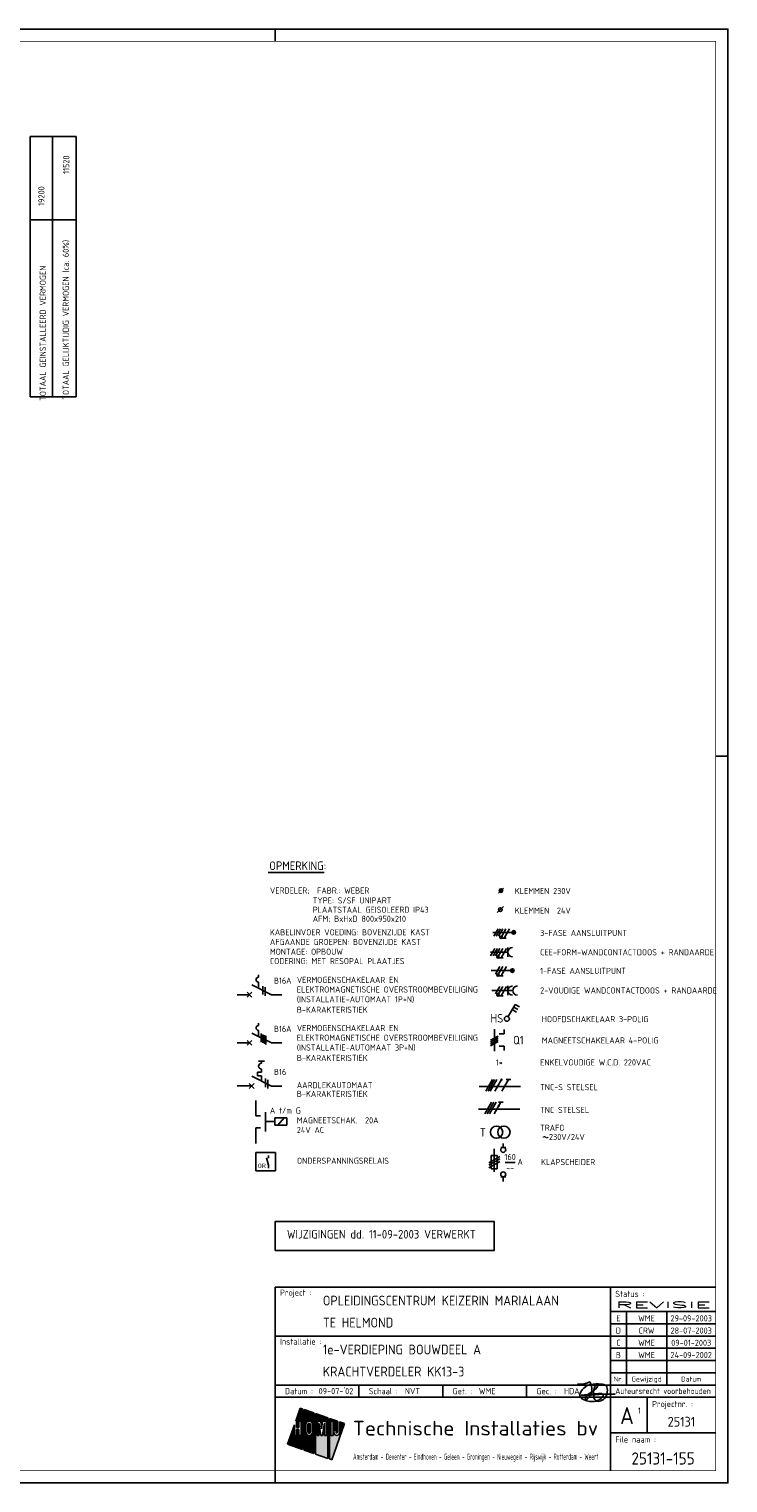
# Model space of a CAD drawing. Extents: x 0 to 841, y 0 to 594.
# Tile 5 of 5: x 555 to 841, y 0 to 594. Entities that reach past the tile are written whole.
import ezdxf
from ezdxf.enums import TextEntityAlignment as Align

# ---------------------------------------------------------------- set-up
doc = ezdxf.new("R2010")
doc.units = 0
doc.linetypes.add('HIDDEN', pattern=[9.525, 6.35, -3.175])
doc.layers.get('0').update_dxf_attribs({"linetype": 'CONTINUOUS'})
for name, color, linetype in [('02-61-50-lijn050', 90, 'CONTINUOUS'), ('1', 7, 'CONTINUOUS'), ('40', 1, 'CONTINUOUS'), ('41', 2, 'CONTINUOUS'), ('70', 1, 'CONTINUOUS'), ('71', 2, 'CONTINUOUS'), ('EL$2B---_KADER', 4, 'CONTINUOUS'), ('LIJN025', 10, 'CONTINUOUS'), ('LIJN035', 50, 'CONTINUOUS'), ('LIJN050', 90, 'CONTINUOUS'), ('TEKST18', 210, 'CONTINUOUS'), ('TEKST25', 10, 'CONTINUOUS'), ('TEKST35', 50, 'CONTINUOUS'), ('TEKST50', 90, 'CONTINUOUS'), ('TEKST70', 130, 'CONTINUOUS')]:
    doc.layers.add(name, color=color, linetype=linetype)
doc.styles.add('5_0', font='iso.shx')
doc.styles.add('HELV', font='ISO.SHX')
doc.styles.add('ISO', font='ISO.SHX')
doc.styles.add('NEN', font='iso.shx')
doc.styles.add('ROMAND', font='romand')

# ---------------------------------------------------------------- blocks, each defined once
blk = doc.blocks.new('A1')
at = {"layer": 'LIJN025'}
for p, q in [((656, 589), (656, 594)), ((836, 297), (841, 297)), ((793, 80), (793, 5)), ((793, 70), (836, 70)), ((799.5, 70), (799.5, 40)), ((816, 70), (816, 40)), ((656, 60), (793, 60)), ((793, 65), (836, 65)), ((793, 60), (836, 60)), ((793, 55), (836, 55)), ((793, 50), (836, 50)), ((793, 45), (836, 45)), ((656, 40), (836, 40)), ((690.25, 35), (690.25, 40)), ((724.5, 35), (724.5, 40)), ((758.75, 35), (758.75, 40)), ((656, 35), (836, 35)), ((666.28, 30.55), (664.44, 25.28)), ((667.23, 30.22), (666.28, 30.55)), ((667.23, 13.64), (667.23, 30.22)), ((667.85, 30), (667.85, 13.42)), ((671.81, 28.62), (667.85, 30)), ((808, 35), (808, 20.5)), ((664.44, 25.28), (664.78, 25.28)), ((664.78, 25.28), (664.78, 22.62)), ((665.68, 22.62), (665.68, 25.28)), ((665.68, 25.28), (666.58, 25.28)), ((666.58, 25.28), (666.58, 19.41)), ((668.51, 23.91), (668.61, 24.43)), ((668.51, 20.8), (668.51, 23.91)), ((668.61, 24.43), (668.9, 24.86)), ((668.9, 24.86), (669.35, 25.18)), ((669.35, 25.18), (669.88, 25.28)), ((669.39, 23.89), (669.46, 24.14)), ((669.39, 20.81), (669.39, 23.89)), ((669.46, 24.14), (669.63, 24.32)), ((669.63, 24.32), (669.89, 24.39)), ((669.88, 25.28), (670.41, 25.18)), ((669.89, 24.39), (670.13, 24.32)), ((670.13, 24.32), (670.31, 24.14)), ((670.31, 24.14), (670.38, 23.89)), ((670.38, 23.89), (670.38, 20.81)), ((670.41, 25.18), (670.85, 24.88)), ((670.85, 24.88), (671.14, 24.45)), ((671.14, 24.45), (671.25, 23.91)), ((671.25, 23.91), (671.25, 20.8)), ((671.81, 12.03), (671.81, 28.62)), ((672.49, 28.38), (672.49, 11.8)), ((677.53, 26.61), (672.49, 28.38)), ((673.1, 25.28), (674.62, 25.28)), ((673.1, 19.41), (673.1, 25.28)), ((673.87, 24.56), (673.87, 19.41)), ((674.72, 19.41), (673.87, 24.56)), ((674.62, 25.28), (675, 22.14)), ((675, 22.14), (675.38, 25.28)), ((676.15, 24.56), (675.29, 19.41)), ((675.38, 25.28), (676.92, 25.28)), ((676.15, 19.41), (676.15, 24.56)), ((676.92, 25.28), (676.92, 19.41)), ((677.53, 10.03), (677.53, 26.61)), ((678.21, 26.37), (678.21, 9.79)), ((681.46, 25.24), (678.21, 26.37)), ((678.81, 25.28), (679.69, 25.28)), ((678.81, 19.41), (678.81, 25.28)), ((679.14, 9.47), (684.31, 24.24)), ((679.69, 25.28), (679.69, 19.41)), ((681.46, 20.62), (681.46, 25.24)), ((682.31, 24.94), (682.31, 20.61)), ((684.31, 24.24), (682.31, 24.94)), ((663.88, 23.67), (661.11, 15.78)), ((663.88, 19.41), (663.88, 23.67)), ((664.78, 19.41), (663.88, 19.41)), ((664.78, 22.62), (665.68, 22.62)), ((664.78, 21.86), (664.78, 19.41)), ((665.68, 21.86), (664.78, 21.86)), ((665.68, 19.41), (665.68, 21.86)), ((666.58, 19.41), (665.68, 19.41)), ((668.61, 20.28), (668.51, 20.8)), ((668.91, 19.82), (668.61, 20.28)), ((669.37, 19.52), (668.91, 19.82)), ((669.91, 19.41), (669.37, 19.52)), ((669.45, 20.57), (669.39, 20.81)), ((669.64, 20.38), (669.45, 20.57)), ((669.89, 20.32), (669.64, 20.38)), ((670.14, 20.38), (669.89, 20.32)), ((670.43, 19.53), (669.91, 19.41)), ((670.32, 20.56), (670.14, 20.38)), ((670.38, 20.81), (670.32, 20.56)), ((670.86, 19.83), (670.43, 19.53)), ((671.15, 20.26), (670.86, 19.83)), ((671.25, 20.8), (671.15, 20.26)), ((673.87, 19.41), (673.1, 19.41)), ((675.29, 19.41), (674.72, 19.41)), ((676.92, 19.41), (676.15, 19.41)), ((679.69, 19.41), (678.81, 19.41)), ((680.02, 21.54), (680.88, 21.54)), ((680.02, 20.61), (680.02, 21.54)), ((680.09, 20.16), (680.02, 20.61)), ((680.34, 19.76), (680.09, 20.16)), ((680.7, 19.5), (680.34, 19.76)), ((681.16, 19.41), (680.7, 19.5)), ((680.88, 21.54), (680.88, 20.62)), ((680.88, 20.62), (680.97, 20.41)), ((680.97, 20.41), (681.17, 20.33)), ((681.61, 19.5), (681.16, 19.41)), ((681.17, 20.33), (681.37, 20.41)), ((681.37, 20.41), (681.46, 20.62)), ((681.99, 19.77), (681.61, 19.5)), ((682.24, 20.17), (681.99, 19.77)), ((682.31, 20.61), (682.24, 20.17)), ((793, 20.5), (836, 20.5)), ((661.11, 15.78), (667.23, 13.64)), ((667.85, 13.42), (671.81, 12.03)), ((672.49, 11.8), (677.53, 10.03)), ((678.21, 9.79), (679.14, 9.47)), ((656, 0), (656, 5))]:
    blk.add_line(p, q, dxfattribs=at)
blk.add_lwpolyline([(0, 0), (0, 594), (841, 594), (841, 0)], close=True, dxfattribs=at)
for points in [[(664.44, 25.28), (666.28, 30.55), (667.23, 25.28), (667.23, 30.22)], [(667.85, 25.28), (667.85, 30), (671.81, 25.28), (671.81, 28.62)], [(664.78, 22.62), (664.78, 25.28), (665.68, 22.62), (665.68, 25.28)], [(666.58, 19.41), (666.58, 25.28), (667.23, 19.41), (667.23, 25.28)], [(669.35, 25.18), (667.85, 25.28), (669.88, 25.28), (667.85, 25.28)], [(668.9, 24.86), (667.85, 25.28), (669.35, 25.18), (667.85, 25.28)], [(668.61, 24.43), (667.85, 25.28), (668.9, 24.86), (667.85, 25.28)], [(667.85, 23.91), (667.85, 25.28), (668.51, 23.91), (668.61, 24.43)], [(667.85, 20.8), (667.85, 23.91), (668.51, 20.8), (668.51, 23.91)], [(669.39, 23.89), (669.46, 24.14), (670.38, 23.89), (670.31, 24.14)], [(669.39, 20.81), (669.39, 23.89), (670.38, 20.81), (670.38, 23.89)], [(669.46, 24.14), (669.63, 24.32), (670.31, 24.14), (670.13, 24.32)], [(669.63, 24.32), (669.89, 24.39), (670.13, 24.32), (669.89, 24.39)], [(670.41, 25.18), (669.88, 25.28), (670.41, 25.18), (671.81, 25.28)], [(670.85, 24.88), (670.41, 25.18), (670.85, 24.88), (671.81, 25.28)], [(671.14, 24.45), (670.85, 24.88), (671.14, 24.45), (671.81, 25.28)], [(671.25, 23.91), (671.14, 24.45), (671.81, 23.91), (671.81, 25.28)], [(671.25, 20.8), (671.25, 23.91), (671.81, 20.8), (671.81, 23.91)], [(672.49, 25.28), (672.49, 28.38), (677.53, 25.28), (677.53, 26.61)], [(672.49, 19.41), (672.49, 25.28), (673.1, 19.41), (673.1, 25.28)], [(673.87, 19.41), (673.87, 24.56), (674.72, 19.41), (673.87, 24.56)], [(675, 22.14), (674.62, 25.28), (675, 22.14), (675.38, 25.28)], [(675.29, 19.41), (676.15, 24.56), (676.15, 19.41), (676.15, 24.56)], [(676.92, 19.41), (676.92, 25.28), (677.53, 19.41), (677.53, 25.28)], [(679.69, 25.28), (678.21, 26.37), (681.46, 25.24), (678.21, 26.37)], [(678.81, 25.28), (678.21, 26.37), (679.69, 25.28), (678.21, 26.37)], [(678.21, 19.41), (678.21, 26.37), (678.81, 19.41), (678.81, 25.28)], [(679.69, 25.24), (679.69, 25.28), (681.46, 25.24)], [(679.69, 21.54), (679.69, 25.24), (681.46, 21.54), (681.46, 25.24)], [(682.31, 20.61), (682.31, 24.94), (683.04, 20.61), (684.31, 24.24)], [(661.11, 15.78), (662.39, 19.41), (667.23, 13.64), (667.23, 19.41)], [(662.39, 19.41), (663.88, 23.67), (663.88, 19.41), (663.88, 23.67)], [(664.78, 19.41), (664.78, 21.86), (665.68, 19.41), (665.68, 21.86)], [(667.85, 19.41), (668.51, 20.8), (667.85, 19.41), (668.61, 20.28)], [(667.85, 19.41), (667.85, 20.8), (667.85, 19.41), (668.51, 20.8)], [(667.85, 19.41), (668.61, 20.28), (667.85, 19.41), (668.91, 19.82)], [(667.85, 19.41), (668.91, 19.82), (667.85, 19.41), (669.37, 19.52)], [(667.85, 19.41), (669.37, 19.52), (667.85, 19.41), (669.91, 19.41)], [(667.85, 13.42), (667.85, 19.41), (671.81, 12.03), (671.81, 19.41)], [(669.45, 20.57), (669.39, 20.81), (670.32, 20.56), (670.38, 20.81)], [(669.64, 20.38), (669.45, 20.57), (670.14, 20.38), (670.32, 20.56)], [(669.89, 20.32), (669.64, 20.38), (669.89, 20.32), (670.14, 20.38)], [(669.91, 19.41), (670.43, 19.53), (669.91, 19.41), (671.81, 19.41)], [(670.43, 19.53), (670.86, 19.83), (670.43, 19.53), (671.81, 19.41)], [(670.86, 19.83), (671.15, 20.26), (670.86, 19.83), (671.81, 19.41)], [(671.81, 19.41), (671.15, 20.26), (671.81, 20.8), (671.25, 20.8)], [(672.49, 11.8), (672.49, 19.41), (677.53, 10.03), (677.53, 19.41)], [(678.21, 9.79), (678.21, 19.41), (679.14, 9.47), (682.62, 19.41)], [(679.69, 19.41), (679.69, 21.54), (680.02, 20.61), (680.02, 21.54)], [(679.69, 19.41), (680.02, 20.61), (679.69, 19.41), (680.09, 20.16)], [(679.69, 19.41), (680.09, 20.16), (679.69, 19.41), (680.34, 19.76)], [(679.69, 19.41), (680.34, 19.76), (679.69, 19.41), (680.7, 19.5)], [(679.69, 19.41), (680.7, 19.5), (679.69, 19.41), (681.16, 19.41)], [(680.02, 20.61), (680.02, 21.54), (680.09, 20.16), (680.02, 20.61)], [(681.46, 20.62), (680.88, 21.54), (681.46, 20.62), (681.46, 21.54)], [(681.37, 20.41), (680.88, 21.54), (681.46, 20.62), (680.88, 21.54)], [(681.17, 20.33), (680.88, 21.54), (681.37, 20.41), (680.88, 21.54)], [(680.97, 20.41), (680.88, 21.54), (681.17, 20.33), (680.88, 21.54)], [(680.88, 20.62), (680.88, 21.54), (680.97, 20.41), (680.88, 21.54)], [(681.16, 19.41), (682.62, 19.41), (681.61, 19.5), (682.62, 19.41)], [(682.62, 19.41), (681.61, 19.5), (682.62, 19.41), (681.99, 19.77)], [(682.62, 19.41), (681.99, 19.77), (683.04, 20.61), (682.24, 20.17)], [(682.24, 20.17), (682.31, 20.61), (682.24, 20.17), (683.04, 20.61)]]:
    blk.add_solid(points, dxfattribs=at)
at = {"layer": 'LIJN050'}
for p, q in [((836, 80), (656, 80)), ((656, 80), (656, 5))]:
    blk.add_line(p, q, dxfattribs=at)
at = {"layer": 'LIJN050', "const_width": 0.2}
blk.add_lwpolyline([(836, 5), (836, 589), (25, 589), (25, 5)], close=True, dxfattribs=at)
at = {"layer": 'TEKST18', "style": 'ISO'}
for s, p in [('Nr.', (796.25, 41.43)), ('Gewijzigd', (807.75, 41.43)), ('Datum', (826, 41.43))]:
    blk.add_text(s, height=2, dxfattribs=at).set_placement(p, align=Align.CENTER)
at = {"layer": 'TEKST18', "style": 'ISO', "width": 0.67468}
blk.add_text('Amsterdam - Deventer - Eindhoven - Geleen - Groningen - Nieuwegein - Rijswijk - Rotterdam - Weert', height=2.5, dxfattribs=at).set_placement((687.88, 9.47), (788, 9.47), align=Align.FIT)
at = {"layer": 'TEKST25', "style": 'ISO'}
for s, p in [('Project :', (658, 76.5)), ('Status :', (795, 76)), ('Installatie :', (658, 56.5)), ('Datum :', (660, 36.25)), ('Schaal :', (694.25, 36.25)), ('Get. :', (728.5, 36.25)), ('Gec. :', (762.75, 36.25)), ('Projectnr. :', (810, 31)), ('File naam :', (795, 16.5))]:
    blk.add_text(s, height=2.5, dxfattribs=at).set_placement(p)
at = {"layer": 'TEKST25', "style": 'ISO', "width": 1.015814}
blk.add_text('Auteursrecht voorbehouden', height=2.5, dxfattribs=at).set_placement((795, 36.3), (834, 36.3), align=Align.FIT)
at = {"layer": 'TEKST25', "style": 'ROMAND', "width": 2.899115}
blk.add_attdef('STATUS', text='', height=2.5, dxfattribs=at).set_placement((795, 71.5), (834, 71.5), align=Align.FIT)
at = {"layer": 'TEKST25', "style": 'ISO'}
for tag, p in [('E', (796.25, 66)), ('NAAM-E', (807.75, 66)), ('DATUM-E', (826, 66)), ('D', (796.25, 61)), ('NAAM-D', (807.75, 61)), ('DATUM-D', (826, 61)), ('C', (796.25, 56)), ('B', (796.25, 51)), ('NAAM-B', (807.75, 51)), ('NAAM-C', (807.75, 56)), ('DATUM-B', (826, 51)), ('DATUM-C', (826, 56)), ('A', (796.25, 46)), ('NAAM-A', (807.75, 46)), ('DATUM-A', (826, 46))]:
    blk.add_attdef(tag, text='', height=2.5, dxfattribs=at).set_placement(p, align=Align.CENTER)
for tag, p in [('DATUM', (673.75, 36.25)), ('SCHAAL', (709, 36.25)), ('GETEKEND', (739.25, 36.25)), ('GECONTOL.', (774, 36.25)), ('FORMAAT', (804.25, 28.25))]:
    blk.add_attdef(tag, p, '', height=2.5, dxfattribs=at)
at = {"layer": 'TEKST35', "style": 'ISO'}
for tag, p in [('PROJECT', (675.5, 72.5)), ('PLAATS', (675.5, 63.5)), ('INSTALLATIE-REGEL1', (675.5, 52.5)), ('INSTALLATIE-REGEL2', (675.5, 43.5))]:
    blk.add_attdef(tag, p, '', height=4, dxfattribs=at)
blk.add_attdef('PROJ.NR.', text='', height=4, dxfattribs=at).set_placement((822, 23), align=Align.CENTER)
at = {"layer": 'TEKST50', "style": 'HELV', "width": 1.169753}
blk.add_text('Technische Installaties bv', height=6, dxfattribs=at).set_placement((687.72, 19.36), (787.99, 19.36), align=Align.FIT)
at = {"layer": 'TEKST50', "style": 'ISO'}
blk.add_attdef('FILE-NAAM', text='', height=5, dxfattribs=at).set_placement((814.5, 7.5), align=Align.CENTER)
at = {"layer": 'TEKST70', "style": 'HELV'}
blk.add_text('A', height=7, dxfattribs=at).set_placement((799.75, 24), align=Align.CENTER)
blk = doc.blocks.new('PRHDAA4')
at = {"layer": '02-61-50-lijn050', "color": 50, "linetype": 'ByBlock', "flags": 128}
blk.add_lwpolyline([(1.04, 2.03, 0.043806), (-6.39, 1.89, -0.031193), (-12.8, 1.6), (-7.61, 2.16, 0.003454), (-5.1, 2.36, -0.231177), (-3.95, 1.92, -0.175519), (-3.92, 1.42, -0.153375), (-4.6, 0.4, -0.056813), (-5.76, -0.34, -0.100205), (-8.11, -0.94, -0.16296), (-12.67, 0.33, -0.379529), (-13.36, 2.09, -0.14016), (-11.01, 5.21, -0.143334), (-9.14, 6.05, -0.06258), (-4.67, 6.18, -0.12688), (-2.65, 5.49, -0.169413), (-2.32, 4.96, -0.095564), (-2.27, 2.38, -0.080055), (-2.63, 1.34, -0.126486), (-4.26, -0.44, -0.214891), (-6.48, -0.78, -0.203106), (-7.05, -0.45, -0.121177), (-7.75, 1.16, -0.121604), (-7.51, 4.45, -0.010614), (-7.31, 5.13, -0.021915), (-7.04, 5.72, -0.15615), (-6.41, 6.24, -0.050224), (-6.16, 6.3, -0.295436), (-5.97, 6.21, -0.250173), (-5.94, 5.68, -0.167384), (-8.57, 2.94, 0.121525), (-11.08, 0.82, 0.14194), (-11.19, 0.5, 0.153562), (-11.18, 0.3, 0.520832), (-10.31, 0.11, 0.362036), (-9.35, 7.05, -0.145439), (-14.41, 6.19)], format="xyb", dxfattribs=at)
blk = doc.blocks.new('TTOTVERM')
at = {"layer": '40', "style": 'NEN'}
for s, p in [('TOTAAL GELIJKTIJDIG VERMOGEN (ca. 60%)', (15.91, -76.18)), ('TOTAAL GEINSTALLEERD VERMOGEN', (6.52, -81.68))]:
    blk.add_text(s, height=2.5, rotation=90, dxfattribs=at).set_placement(p, align=Align.CENTER)
blk = doc.blocks.new('T1146')
at = {"layer": '71'}
for p, q in [((-4, 0), (-4, -8)), ((0, -1.5), (-2, -1.5)), ((0, -6.5), (-2, -6.5))]:
    blk.add_line(p, q, dxfattribs=at)
blk = doc.blocks.new('RWS023', base_point=(227, 181))
at = {"layer": '40', "style": 'NEN'}
blk.add_text('~', height=5, dxfattribs=at).set_placement((223.5, 179.5))
blk = doc.blocks.new('KLAPSCHRENVOOI')
at = {"layer": '1', "color": 1}
for p, q in [((-16.95, 1.46), (-21.45, -1.14)), ((-16.95, 0.46), (-21.45, -2.14)), ((-16.95, -0.54), (-21.45, -3.14))]:
    blk.add_line(p, q, dxfattribs=at)
at = {"layer": '1', "color": 2}
for p, q in [((-20.45, 1.91), (-17.95, 1.91)), ((-20.45, -3.59), (-20.45, 1.91)), ((-19.2, 4.66), (-19.2, -4.84)), ((-17.95, 1.91), (-17.95, -3.59)), ((-16.5, 5.16), (-14.5, 5.16)), ((-17.95, -3.59), (-20.45, -3.59)), ((-14.5, -6.84), (-16.5, -6.84))]:
    blk.add_line(p, q, dxfattribs=at)
at = {"layer": '70'}
blk.add_line((-14.69, -0.96), (-10.69, -0.96), dxfattribs=at)
at = {"layer": '71'}
for centre in [(-15.5, 4.16), (-15.5, -5.84)]:
    blk.add_circle(centre, 1, dxfattribs=at)
at = {"layer": 'LIJN035'}
for p, q in [((-15.5, 5.16), (-15.5, 6.76)), ((-15.5, -6.84), (-15.5, -8.69))]:
    blk.add_line(p, q, dxfattribs=at)
at = {"layer": '40', "style": 'NEN'}
for s, p in [('160', (-12.69, 0.04)), ('--', (-12.69, -4.46))]:
    blk.add_text(s, height=2.5, dxfattribs=at).set_placement(p, align=Align.CENTER)
blk.add_text('A', height=2.5, dxfattribs=at).set_placement((-9.69, -1.96))
at = {"layer": 'TEKST25', "style": 'ISO'}
blk.add_text('KLAPSCHEIDER', height=2.5, dxfattribs=at).set_placement((-0.06, -2.04))
blk = doc.blocks.new('A$C6D14106A')
at = {"layer": 'LIJN035'}
blk.add_lwpolyline([(0, 15), (0, 26.75), (89.52, 26.75), (89.52, 15)], close=True, dxfattribs=at)
at = {"layer": 'TEKST35', "style": 'ISO'}
blk.add_text('WIJZIGINGEN dd. 11-09-2003 VERWERKT', height=3.5, dxfattribs=at).set_placement((4.81, 19.85))

msp = doc.modelspace()

# ---------------------------------------------------------------- linework, layer by layer
at = {"color": 50}
for p, q in [((739.38, 161.98), (756.25, 161.98)), ((739.05, 152.68), (755.93, 152.68))]:
    msp.add_line(p, q, dxfattribs=at)
at = {"color": 10}
for p, q in [((742.04, 160.11), (744.75, 164.8)), ((742.98, 160.11), (745.69, 164.8)), ((743.92, 160.11), (746.63, 164.8)), ((745.79, 160.11), (748.5, 164.8)), ((748.61, 160.11), (751.31, 164.8)), ((750.38, 164.8), (752.25, 164.8)), ((741.72, 150.81), (744.43, 155.5)), ((742.66, 150.81), (745.36, 155.5)), ((743.59, 150.81), (746.3, 155.5)), ((745.47, 150.81), (748.18, 155.5)), ((747.24, 155.5), (749.11, 155.5))]:
    msp.add_line(p, q, dxfattribs=at)
at = {"color": 10, "const_width": 0.469}
for points in [[(748.3, 164.91, 1), (748.7, 164.68, 1)], [(747.16, 154.21, 1), (747.57, 153.97, 1)]]:
    msp.add_lwpolyline(points, format="xyb", close=True, dxfattribs=at)
at = {"layer": '1', "color": 1}
for p, q in [((747.06, 226.36), (745.31, 223.33)), ((748.06, 226.36), (746.31, 223.33)), ((749.06, 226.36), (747.31, 223.33)), ((750.31, 226.36), (748.59, 223.37)), ((751.81, 226.36), (749.63, 222.57)), ((745.79, 218.36), (744.04, 215.33)), ((746.79, 218.36), (745.04, 215.33)), ((747.79, 218.36), (746.04, 215.33)), ((749.04, 218.36), (747.32, 215.37)), ((750.54, 218.36), (748.36, 214.57)), ((747.79, 210.96), (746.04, 207.93)), ((749.04, 210.96), (747.32, 207.97)), ((750.54, 210.96), (748.36, 207.17)), ((747.79, 202.86), (746.04, 199.83)), ((749.04, 202.86), (747.32, 199.87)), ((750.54, 202.86), (748.36, 199.07))]:
    msp.add_line(p, q, dxfattribs=at)
at = {"layer": '1', "color": 2}
for p, q in [((646.45, 203.49), (654.48, 199.47)), ((646.45, 183.79), (654.48, 179.77)), ((650.45, 172.26), (650.45, 171.46)), ((650.45, 167.86), (648.85, 167.86)), ((648.85, 167.86), (648.85, 166.26)), ((650.45, 169.06), (650.45, 167.86)), ((646.45, 166.19), (654.48, 162.17)), ((648.85, 166.26), (650.45, 166.26)), ((650.45, 166.26), (650.45, 164.2))]:
    msp.add_line(p, q, dxfattribs=at)
at = {"layer": '1', "color": 1}
for centre in [(748.34, 222.93), (747.07, 214.93), (747.07, 207.53), (747.07, 199.43)]:
    msp.add_circle(centre, 0.5, dxfattribs=at)
at = {"layer": '1', "color": 2}
msp.add_arc((650.45, 170.26), 1.2, 90, 270, dxfattribs=at)
at = {"layer": '40'}
msp.add_line((749.28, 235.51), (746.78, 233.01), dxfattribs=at)
at = {"layer": '40', "color": 2}
msp.add_circle((748.03, 234.26), 0.75, dxfattribs=at)
at = {"layer": '70'}
for p, q in [((747.28, 241.01), (749.28, 243.01)), ((750.4, 222.57), (748.85, 222.57)), ((749.13, 214.57), (747.58, 214.57)), ((650.95, 202.99), (650.95, 199.49)), ((651.95, 202.49), (651.95, 198.99)), ((749.13, 207.17), (747.58, 207.17)), ((749.13, 199.07), (747.58, 199.07)), ((650.32, 183.6), (650.32, 180.1)), ((650.96, 183.28), (650.96, 179.78)), ((651.61, 182.96), (651.61, 179.46)), ((652.26, 182.63), (652.26, 179.13)), ((744.05, 180.83), (747.08, 182.58)), ((747.08, 181.83), (744.05, 180.08)), ((744.05, 179.33), (747.08, 181.08)), ((744.05, 178.58), (747.08, 180.33)), ((652.02, 165.17), (652.02, 161.67)), ((653.02, 164.67), (653.02, 161.17))]:
    msp.add_line(p, q, dxfattribs=at)
at = {"layer": '70', "const_width": 0.5}
for points in [[(748.09, 222.93, 1), (748.59, 222.93, 1)], [(746.82, 214.93, 1), (747.32, 214.93, 1)], [(746.82, 207.53, 1), (747.32, 207.53, 1)], [(746.82, 199.43, 1), (747.32, 199.43, 1)]]:
    msp.add_lwpolyline(points, format="xyb", close=True, dxfattribs=at)
at = {"layer": '71'}
for p, q in [((744, 216.84), (751.09, 216.84)), ((751.09, 214.96), (751.09, 218.71)), ((649.23, 206.6), (649.23, 207.6)), ((649.23, 202.1), (649.23, 204.6)), ((751.09, 199.28), (751.09, 203.03)), ((744.49, 201.16), (753.09, 201.16)), ((751.2, 190.5), (754.1, 195.52)), ((752.85, 193.36), (754.58, 192.36)), ((753.47, 194.44), (755.2, 193.44)), ((754.1, 195.52), (755.83, 194.52)), ((649.23, 186.9), (649.23, 187.9)), ((649.23, 182.4), (649.23, 184.9)), ((745.57, 185.45), (745.57, 176.45)), ((749.57, 183.45), (747.57, 183.45)), ((749.57, 178.45), (747.57, 178.45)), ((645.45, 163.17), (647.45, 161.17)), ((645.45, 161.17), (647.45, 163.17)), ((660.83, 149.18), (655.83, 149.18)), ((655.83, 149.18), (655.83, 146.18)), ((660.83, 146.18), (660.83, 149.18)), ((655.83, 146.18), (660.83, 146.18)), ((656.17, 135), (648.07, 135)), ((648.07, 135), (648.07, 127.5)), ((653.24, 129.76), (652.49, 132.86)), ((656.17, 127.5), (656.17, 135)), ((648.07, 127.5), (656.17, 127.5))]:
    msp.add_line(p, q, dxfattribs=at)
for centre, radius in [((748.28, 242.01), 0.75), ((748.28, 242.01), 0.5), ((748.28, 242.01), 0.25), ((753.49, 224.92), 0.75), ((753.49, 224.92), 0.5), ((753.49, 224.92), 0.25), ((752.92, 209.34), 0.75), ((752.92, 209.34), 0.5), ((752.92, 209.34), 0.25), ((750.69, 189.64), 1), ((746.47, 143.3), 2.5), ((749.47, 143.3), 2.5)]:
    msp.add_circle(centre, radius, dxfattribs=at)
for centre, radius in [((752.97, 216.84), 1.88), ((649.23, 205.6), 1), ((752.97, 201.16), 1.88), ((754.97, 201.16), 1.88), ((649.23, 185.9), 1)]:
    msp.add_arc(centre, radius, 90, 270, dxfattribs=at)
at = {"layer": 'LIJN025', "linetype": 'Continuous'}
for p, q in [((555.89, 443.69), (555.89, 550.11)), ((555.89, 550.11), (574.68, 550.11)), ((565.06, 443.86), (565.06, 549.95)), ((574.68, 443.69), (574.68, 550.11)), ((555.89, 516.11), (574.68, 516.11)), ((555.89, 443.69), (574.68, 443.69)), ((653.13, 249.42), (676.01, 249.42))]:
    msp.add_line(p, q, dxfattribs=at)
at = {"layer": 'LIJN025', "color": 2, "linetype": 'Continuous'}
for p, q in [((644.53, 198.49), (646.5, 200.47)), ((644.53, 200.47), (646.5, 198.49)), ((644.53, 180.77), (646.5, 178.79)), ((644.53, 178.79), (646.5, 180.77))]:
    msp.add_line(p, q, dxfattribs=at)
at = {"layer": 'LIJN025', "color": 1, "linetype": 'Continuous'}
msp.add_line((657.12, 146.18), (659.64, 149.18), dxfattribs=at)
at = {"layer": 'LIJN025', "color": 2, "linetype": 'HIDDEN', "ltscale": 2.5}
msp.add_line((655.83, 147.68), (652.06, 147.68), dxfattribs=at)
at = {"layer": 'LIJN035'}
for p, q in [((752.99, 224.92), (744.92, 224.92)), ((752.42, 209.34), (744.22, 209.34)), ((645.51, 199.48), (640.44, 199.48)), ((654.48, 199.47), (658.69, 199.47)), ((749.57, 183.45), (749.57, 185.25)), ((645.51, 179.78), (640.44, 179.78)), ((654.48, 179.77), (658.69, 179.77)), ((749.57, 176.65), (749.57, 178.45)), ((646.46, 162.18), (640.44, 162.18)), ((654.48, 162.17), (658.69, 162.17)), ((648.06, 150.02), (648.06, 156.31)), ((648.06, 138.74), (648.06, 145.02)), ((653.24, 133.73), (653.24, 132.75)), ((653.24, 129.76), (653.24, 128.63))]:
    msp.add_line(p, q, dxfattribs=at)
at = {"layer": 'LIJN050'}
msp.add_line((649.24, 172.26), (651.64, 172.26), dxfattribs=at)

# ---------------------------------------------------------------- block references
at = {"layer": '40'}
msp.add_blockref('RWS023', (768.47, 140.1), dxfattribs=at)
at = {"layer": '70'}
msp.add_blockref('PRHDAA4', (793.9, 34.2), dxfattribs=at)
at = {"layer": 'EL$2B---_KADER'}
msp.add_blockref('A1', (0, 0), dxfattribs=at).add_auto_attribs({'NAAM-E': 'WME', 'NAAM-D': 'CRW', 'NAAM-C': 'WME', 'NAAM-B': 'WME', 'STATUS': 'REVISIE', 'FILE-NAAM': '25131-155', 'SCHAAL': 'NVT', 'INSTALLATIE-REGEL2': 'KRACHTVERDELER KK13-3', 'INSTALLATIE-REGEL1': '1e-VERDIEPING BOUWDEEL A', 'DATUM': "09-07-'02", 'PLAATS': 'TE HELMOND', 'PROJECT': 'OPLEIDINGSCENTRUM KEIZERIN MARIALAAN', 'GETEKEND': 'WME', 'GECONTOL.': 'HDA', 'C': 'C', 'B': 'B', 'E': 'E', 'D': 'D', 'PROJ.NR.': '25131', 'DATUM-C': '09-01-2003', 'DATUM-B': '24-09-2002', 'FORMAAT': '1', 'DATUM-E': '29-09-2003', 'DATUM-D': '28-07-2003'})
at = {"layer": 'LIJN025'}
for name, p in [('TTOTVERM', (555.8, 551.4)), ('KLAPSCHRENVOOI', (764.7, 131.9)), ('A$C6D14106A', (656, 80))]:
    msp.add_blockref(name, p, dxfattribs=at)
at = {"layer": 'LIJN025', "color": 2, "linetype": 'Continuous', "rotation": 180}
msp.add_blockref('T1146', (648.06, 143.52), dxfattribs=at)

# ---------------------------------------------------------------- texts
at = {"layer": '40', "style": 'NEN'}
for s, p in [('11520', (571.87, 538.6)), ('19200', (561.75, 525.78))]:
    msp.add_text(s, height=2.5, rotation=90, dxfattribs=at).set_placement(p, align=Align.CENTER)
for s, height, p in [('B16', 2.5, (655.48, 203.97)), ('A', 2.5, (660.48, 203.97)), ('B16', 2.5, (655.48, 184.27)), ('A', 2.5, (660.48, 184.27)), ('B16', 2.5, (655.48, 166.67)), ('230V/24V', 2.5, (767.87, 140.1)), ('OR', 1.8, (648.84, 128.66))]:
    msp.add_text(s, height=height, dxfattribs=at).set_placement(p)
at = {"layer": '41', "style": 'NEN'}
msp.add_text('T', height=3.5, dxfattribs=at).set_placement((742.07, 141.5), align=Align.RIGHT)
at = {"layer": 'TEKST25'}
for s, style, p in [('VERDELER;  FABR.: WEBER', 'ISO', (653.86, 240.79)), ('TYPE: S/SF UNIPART', 'ISO', (671.36, 236.73)), ('KLEMMEN 230V', 'ISO', (753.94, 240.59)), ('AFM; BxHxD 800x950x210', 'ISO', (671.36, 229.23)), ('PLAATSTAAL GEISOLEERD IP43', 'ISO', (671.36, 232.93)), ('KLEMMEN  24V', 'ISO', (753.94, 232.59)), ('KABELINVOER VOEDING: BOVENZIJDE KAST', 'ISO', (653.86, 223.72)), ('3-FASE AANSLUITPUNT', 'ISO', (764.26, 223.45)), ('AFGAANDE GROEPEN: BOVENZIJDE KAST', 'ISO', (653.86, 219.77)), ('CODERING: MET RESOPAL PLAATJES', 'ISO', (653.86, 211.96)), ('MONTAGE: OPBOUW', 'ISO', (653.86, 215.79)), ('CEE-FORM-WANDCONTACTDOOS + RANDAARDE', 'ISO', (764.26, 215.55)), ('1-FASE AANSLUITPUNT', 'ISO', (764.26, 207.95)), ('VERMOGENSCHAKELAAR EN ', 'ISO', (664.86, 204.28)), ('ELEKTROMAGNETISCHE OVERSTROOMBEVEILIGING', 'ISO', (664.86, 200.35)), ('2-VOUDIGE WANDCONTACTDOOS + RANDAARDE', 'ISO', (764.26, 199.95)), ('(INSTALLATIE-AUTOMAAT 1P+N)', 'ISO', (664.86, 196.35)), ('B-KARAKTERISTIEK', 'ISO', (664.86, 192.1)), ('HOOFDSCHAKELAAR 3-POLIG', 'ISO', (764.96, 188.25)), ('VERMOGENSCHAKELAAR EN ', 'ISO', (664.86, 184.58)), ('(INSTALLATIE-AUTOMAAT 3P+N)', 'ISO', (664.86, 176.65)), ('ELEKTROMAGNETISCHE OVERSTROOMBEVEILIGING', 'ISO', (664.86, 180.65)), ('MAGNEETSCHAKELAAR 4-POLIG', 'ISO', (764.96, 179.55)), ('B-KARAKTERISTIEK', 'ISO', (664.86, 172.4)), ('1*', '5_0', (746.14, 170.54)), ('ENKELVOUDIGE W.C.D. 220VAC', 'ISO', (764.26, 170.55)), ('AARDLEKAUTOMAAT', 'ISO', (664.86, 161.28)), ('TNC-S STELSEL', 'ISO', (764.26, 160.45)), ('B-KARAKTERISTIEK', 'ISO', (664.86, 157.7)), ('A t/m G', 'ISO', (653.84, 150.89)), ('MAGNEETSCHAK.  20A', 'ISO', (664.84, 146.89)), ('TNC STELSEL', 'ISO', (764.26, 151.15)), ('24V AC', 'ISO', (664.84, 142.96)), ('TRAFO', 'ISO', (764.26, 143.85)), ('ONDERSPANNINGSRELAIS', 'ISO', (664.93, 130.38))]:
    msp.add_text(s, height=2.5, dxfattribs=dict(at, style=style)).set_placement(p)
at = {"layer": 'TEKST35', "linetype": 'HIDDEN', "style": 'ISO'}
msp.add_text('OPMERKING:', height=3.5, dxfattribs=at).set_placement((653.62, 250.42))
at = {"layer": 'TEKST35', "style": 'NEN'}
for s, p in [('HS', (744, 188.08)), ('Q1', (753.2, 179.18))]:
    msp.add_text(s, height=3.5, dxfattribs=at).set_placement(p)

doc.saveas('drawing.dxf')
